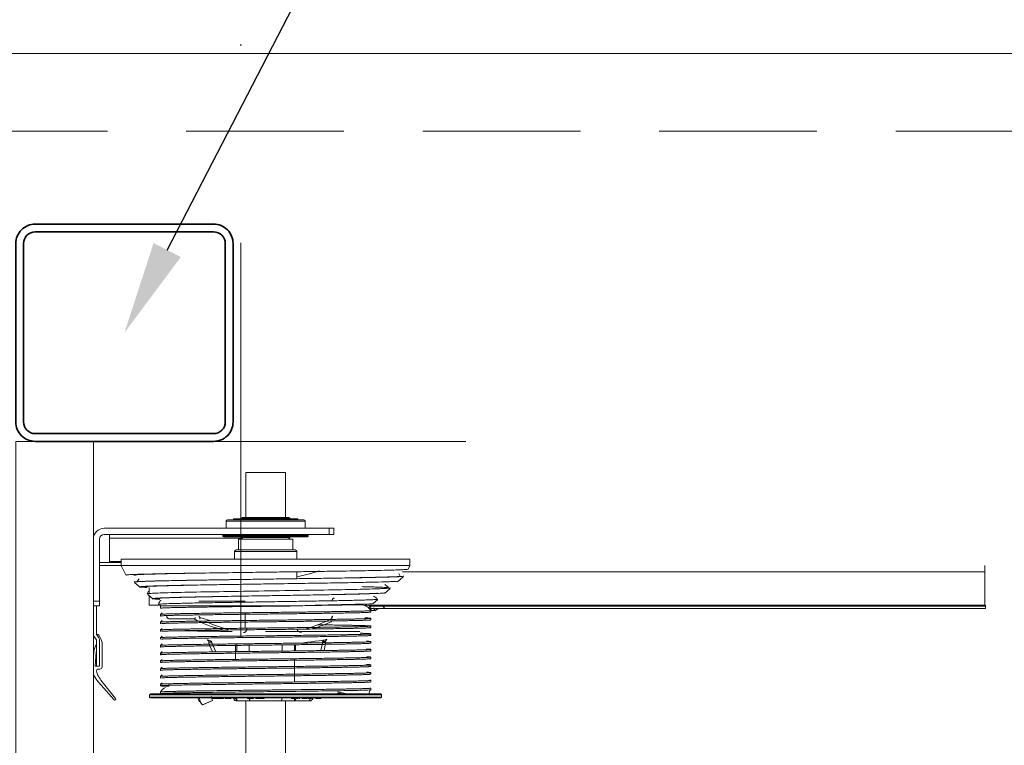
# Model space of a CAD drawing. Header units: millimetres. Extents: x 16720 to 74016, y 25810 to 81213.
# Tile 32 of 256: x 32332 to 32396, y 30088 to 30135. Entities that reach past the tile are written whole.
import ezdxf
from ezdxf import colors
from ezdxf.entities.mleader import LeaderData, LeaderLine
from ezdxf.math import Vec2, Vec3

# ---------------------------------------------------------------- set-up
doc = ezdxf.new("R2010")
doc.units = ezdxf.units.MM
doc.linetypes.add('DASHDOTX2', pattern=[50.8, 25.4, -12.7, 0, -12.7])
doc.linetypes.add('HIDDENX2', pattern=[19.05, 12.7, -6.35])
for name, color, linetype, lineweight in [('_OPISY', 110, 'Continuous', 9), ('_OŚ', 165, 'DASHDOTX2', 9), ('_PRZERYWANE', 252, 'HIDDENX2', 9), ('_STAL', 113, 'Continuous', 35), ('_STOLARKA', 150, 'Continuous', 18), ('_WIDOKOWE', 252, 'Continuous', 9), ('_WYMIAR', 151, 'Continuous', 9), ('_WYPOSAŻENIE', 157, 'Continuous', 5)]:
    doc.layers.add(name, color=color, linetype=linetype, lineweight=lineweight)
doc.styles.add('ROMANS', font='romans.shx', dxfattribs={"width": 0.8, "height": 17})

# ---------------------------------------------------------------- blocks, each defined once
blk = doc.blocks.new('rampa załadunkowa')
at = {"layer": '_PRZERYWANE', "ltscale": 0.8}
blk.add_lwpolyline([(170, -285), (170, -5), (100, -5)], dxfattribs=at)
at = {"layer": '_WIDOKOWE'}
blk.add_lwpolyline([(100, 0), (175, 0), (175, -285), (100, -285)], close=True, dxfattribs=at)
blk = doc.blocks.new('brama 3m')
at = {"layer": '_STOLARKA'}
blk.add_lwpolyline([(150, -5), (-150, -5), (-150, 0), (150, 0)], close=True, dxfattribs=at)
at = {"layer": '_WYPOSAŻENIE', "linetype": 'Continuous'}
for p, q in [((150, -5), (135, -5)), ((136.114, -5), (136.437, -5.028)), ((137.225, -5.183), (137.42, -5.051)), ((139.4, -5.4), (139.4, -5)), ((139.7, -5), (139.7, -5.4)), ((150, -29), (150, -5)), ((133.339, -6.333), (134.487, -5.328)), ((134.619, -5.488), (133.416, -6.425)), ((135.32, -5.411), (135.32, -5.266)), ((136.974, -5.56), (135.469, -5.56)), ((135.5, -5.129), (135.5, -5.2)), ((135.5, -5.2), (137.169, -5.2)), ((135.5, -5.4), (135.5, -5.2)), ((137.169, -5.4), (135.5, -5.4)), ((136.421, -5.186), (135.522, -5.11)), ((137.523, -5.344), (137.234, -5.496)), ((137.532, -5.217), (137.337, -5.349)), ((139.4, -5.2), (137.588, -5.2)), ((139.7, -5.4), (139.4, -5.4)), ((139.7, -5.4), (143.7, -5.4)), ((142, -6.8), (142, -5.5)), ((142.2, -5.5), (142.2, -6.8)), ((144, -20.2), (144, -5.7)), ((144.4, -20.2), (144.4, -5.7)), ((142.25, -6.044), (143.75, -6.044)), ((142.25, -6.044), (142.25, -6.8)), ((143.75, -6.044), (143.75, -14.563)), ((141.4, -7.1), (142, -6.8)), ((142, -6.8), (142, -25.4)), ((142, -6.8), (142.4, -6.8)), ((142.4, -6.8), (142.4, -25.4)), ((141.369, -7.134), (141.4, -7.1)), ((141.4, -7.233), (141.4, -7.1)), ((140.618, -7.968), (140.912, -7.642)), ((140.934, -7.784), (141.132, -7.948)), ((133.47, -23.525), (133.47, -8.675)), ((133.52, -8.625), (133.52, -23.575)), ((133.52, -8.625), (133.67, -8.625)), ((133.67, -23.575), (133.67, -8.625)), ((133.72, -8.675), (133.72, -23.525)), ((139.45, -8.6), (140.049, -8.6)), ((139.45, -8.6), (139.45, -9.204)), ((139.82, -8.855), (140.129, -8.511)), ((140.174, -8.469), (140.354, -8.545)), ((140.18, -8.6), (140.574, -8.6)), ((133.743, -9.325), (133.845, -9.325)), ((134.245, -9.325), (134.345, -9.325)), ((134.346, -9.326), (134.446, -9.426)), ((134.745, -9.325), (134.845, -9.325)), ((134.846, -9.326), (134.946, -9.426)), ((135.245, -9.325), (135.345, -9.325)), ((135.346, -9.326), (135.446, -9.426)), ((135.745, -9.325), (135.845, -9.325)), ((135.846, -9.326), (135.946, -9.426)), ((136.245, -9.325), (136.345, -9.325)), ((136.346, -9.326), (136.446, -9.426)), ((136.745, -9.325), (136.845, -9.325)), ((136.846, -9.326), (136.946, -9.426)), ((137.245, -9.325), (137.345, -9.325)), ((137.346, -9.326), (137.446, -9.426)), ((137.745, -9.325), (137.845, -9.325)), ((137.846, -9.326), (137.946, -9.426)), ((138.245, -9.325), (138.345, -9.325)), ((138.346, -9.326), (138.446, -9.426)), ((138.745, -9.325), (138.845, -9.325)), ((138.846, -9.326), (138.946, -9.426)), ((139.245, -9.325), (139.397, -9.325)), ((139.397, -9.325), (139.462, -9.252)), ((139.397, -9.325), (139.397, -18.371)), ((138.552, -11.483), (138.552, -9.865)), ((133.299, -12.683), (133.012, -12.048)), ((133.306, -12.68), (133.018, -12.04)), ((133.47, -11.728), (133.303, -11.804)), ((133.444, -11.848), (133.47, -11.906)), ((138.425, -12.566), (138.646, -11.861)), ((139.7, -11.785), (139.7, -11.815)), ((139.7, -11.815), (139.7, -14.772)), ((133.306, -12.68), (133.299, -12.683)), ((133.306, -12.68), (133.47, -12.606)), ((133.42, -12.652), (133.47, -12.652)), ((133.42, -12.652), (133.42, -12.727)), ((133.463, -12.652), (133.447, -12.616)), ((133.502, -12.592), (133.536, -12.576)), ((133.552, -12.612), (133.536, -12.576)), ((136.97, -12.432), (136.427, -12.677)), ((136.43, -12.895), (137.013, -12.632)), ((137.054, -12.432), (136.97, -12.432)), ((137.013, -12.632), (137.054, -12.632)), ((137.093, -12.432), (137.054, -12.432)), ((137.054, -12.632), (137.054, -12.432)), ((137.054, -12.632), (137.067, -12.628)), ((137.203, -12.35), (137.181, -12.35)), ((133.42, -12.727), (133.47, -12.727)), ((133.42, -12.727), (133.42, -12.843)), ((133.42, -12.843), (133.47, -12.843)), ((133.42, -12.843), (133.42, -13.021)), ((133.42, -13.021), (133.47, -13.021)), ((133.42, -13.021), (133.42, -13.095)), ((133.42, -13.095), (133.47, -13.095)), ((133.42, -13.095), (133.42, -13.379)), ((133.437, -13.318), (133.47, -13.285)), ((133.42, -13.379), (133.47, -13.379)), ((133.42, -13.573), (133.42, -13.485)), ((133.42, -13.485), (133.47, -13.485)), ((133.42, -13.65), (133.42, -13.573)), ((133.42, -13.573), (133.47, -13.573)), ((133.42, -13.881), (133.42, -13.65)), ((133.42, -13.65), (133.47, -13.65)), ((133.42, -13.881), (133.47, -13.881)), ((143.85, -13.4), (143.85, -18.8)), ((143.9, -13.35), (143.9, -18.85)), ((143.9, -13.35), (143.95, -13.35)), ((143.95, -13.35), (143.95, -18.85)), ((144.4, -13.55), (144.85, -13.55)), ((144.85, -13.55), (144.85, -18.65)), ((144.95, -13.65), (144.95, -18.55)), ((133.27, -15.125), (133.27, -14.236)), ((133.27, -14.236), (133.47, -14.236)), ((133.47, -14.01), (133.388, -14.047)), ((133.455, -14.196), (133.388, -14.047)), ((136.881, -14.167), (135.947, -14.167)), ((136.448, -14.236), (136.903, -14.236)), ((142.4, -14.1), (142.9, -14.1)), ((142.9, -14.1), (142.9, -18.1)), ((143, -18), (143, -14.2)), ((143, -14.35), (143.7, -14.35)), ((143.7, -14.35), (143.7, -17.85)), ((143.8, -14.55), (143.8, -17.65)), ((143.8, -14.55), (143.85, -14.55)), ((144.95, -14), (145, -14.05)), ((145, -14.05), (145, -18.15)), ((145, -14.55), (145.05, -14.55)), ((145.05, -14.55), (145.05, -17.65)), ((145.05, -14.55), (145.1, -14.6)), ((124.005, -14.83), (133.27, -14.83)), ((133.27, -15.125), (133.27, -17.075)), ((133.42, -15.15), (133.42, -14.925)), ((133.42, -14.925), (133.47, -14.925)), ((133.42, -15.232), (133.42, -15.15)), ((133.42, -15.15), (133.47, -15.15)), ((136.871, -15.038), (136.457, -15.038)), ((138.954, -14.772), (137.983, -14.772)), ((145.1, -14.6), (145.1, -17.6)), ((145.1, -14.83), (148, -14.83)), ((148, -17.37), (148, -14.83)), ((133.42, -15.327), (133.42, -15.232)), ((133.42, -15.232), (133.47, -15.232)), ((133.42, -15.327), (133.47, -15.327)), ((133.42, -15.55), (133.42, -15.467)), ((133.42, -15.467), (133.47, -15.467)), ((133.42, -15.565), (133.42, -15.55)), ((133.42, -15.55), (133.47, -15.55)), ((133.42, -15.878), (133.42, -15.565)), ((133.42, -15.565), (133.47, -15.565)), ((133.47, -15.303), (133.461, -15.306)), ((133.461, -15.306), (133.47, -15.308)), ((133.42, -15.961), (133.42, -15.878)), ((133.42, -15.878), (133.47, -15.878)), ((133.42, -15.998), (133.42, -15.961)), ((133.42, -15.961), (133.47, -15.961)), ((133.42, -15.998), (133.47, -15.998)), ((137.737, -22.075), (137.737, -16.1)), ((141.12, -16.098), (141.12, -16.099)), ((133.27, -17.964), (133.27, -17.075)), ((133.27, -17.37), (124.005, -17.37)), ((133.42, -17.775), (133.42, -17.756)), ((133.42, -17.756), (133.47, -17.756)), ((136.483, -17.162), (136.871, -17.162)), ((143.85, -17.65), (143.8, -17.65)), ((145.05, -17.65), (145, -17.65)), ((145.1, -17.6), (145.05, -17.65)), ((148, -17.37), (145.1, -17.37)), ((133.27, -17.964), (133.27, -18.033)), ((133.42, -17.964), (133.27, -17.964)), ((133.27, -18.033), (133.27, -18.941)), ((133.42, -18.033), (133.27, -18.033)), ((133.414, -18.285), (133.47, -18.285)), ((133.42, -17.858), (133.42, -17.775)), ((133.42, -17.775), (133.47, -17.775)), ((133.42, -17.967), (133.42, -17.858)), ((133.42, -17.858), (133.47, -17.858)), ((133.42, -18.029), (133.42, -17.967)), ((133.42, -17.967), (133.47, -17.967)), ((133.42, -18.198), (133.42, -18.029)), ((133.42, -18.029), (133.47, -18.029)), ((133.42, -18.198), (133.47, -18.198)), ((135.992, -17.964), (134.492, -17.964)), ((136.903, -17.964), (136.492, -17.964)), ((136.493, -18.033), (136.881, -18.033)), ((141.596, -18.1), (141.148, -18.1)), ((142.9, -18.1), (142.4, -18.1)), ((143.7, -17.85), (143, -17.85)), ((145, -18.15), (144.95, -18.2)), ((133.42, -18.941), (133.27, -18.941)), ((133.42, -18.47), (133.42, -18.444)), ((133.42, -18.444), (133.47, -18.444)), ((133.42, -18.764), (133.42, -18.47)), ((133.42, -18.47), (133.47, -18.47)), ((133.42, -18.764), (133.47, -18.764)), ((133.42, -18.84), (133.42, -18.808)), ((133.42, -18.808), (133.47, -18.808)), ((133.42, -19.058), (133.42, -18.84)), ((133.42, -18.84), (133.47, -18.84)), ((143.95, -18.85), (143.9, -18.85)), ((144.85, -18.65), (144.4, -18.65)), ((133.414, -19.128), (133.47, -19.128)), ((133.42, -19.058), (133.47, -19.058)), ((133.42, -19.376), (133.42, -19.341)), ((133.42, -19.341), (133.47, -19.341)), ((133.42, -19.653), (133.42, -19.376)), ((133.42, -19.376), (133.47, -19.376)), ((133.42, -19.653), (133.47, -19.653)), ((133.426, -19.128), (133.443, -19.058)), ((136.993, -19.767), (136.515, -19.655)), ((136.518, -19.862), (136.97, -19.967)), ((137.102, -19.772), (137.087, -19.767)), ((137.087, -19.967), (137.087, -19.767)), ((137.087, -19.967), (137.13, -19.967)), ((137.239, -20.049), (137.218, -20.049)), ((144, -20.5), (144, -20.2)), ((144, -20.2), (144.4, -20.2)), ((144.4, -20.2), (144.4, -20.5)), ((133.794, -20.748), (133.72, -20.73)), ((133.794, -20.748), (133.72, -21.065)), ((133.72, -21.325), (133.852, -20.761)), ((138.74, -20.385), (138.74, -20.415)), ((144.4, -20.5), (144, -20.5)), ((133.463, -21.389), (133.47, -21.359)), ((133.464, -21.391), (133.47, -21.363)), ((139.088, -22.935), (139.236, -22.801)), ((139.236, -22.732), (139.236, -22.907)), ((139.384, -22.772), (139.236, -22.907)), ((139.236, -22.907), (139.384, -22.773)), ((139.45, -22.844), (139.384, -22.772)), ((139.384, -22.773), (139.45, -22.845)), ((139.384, -22.773), (139.384, -23.646)), ((139.45, -22.506), (139.45, -62.445)), ((134.095, -22.875), (133.993, -22.875)), ((134.595, -22.875), (134.495, -22.875)), ((135.095, -22.875), (134.995, -22.875)), ((135.595, -22.875), (135.495, -22.875)), ((136.095, -22.875), (135.995, -22.875)), ((136.595, -22.875), (136.495, -22.875)), ((137.095, -22.875), (136.995, -22.875)), ((137.595, -22.875), (137.495, -22.875)), ((138.095, -22.875), (137.995, -22.875)), ((138.595, -22.875), (138.495, -22.875)), ((139.095, -22.875), (138.995, -22.875)), ((139.088, -23.189), (139.088, -22.935)), ((139.088, -23.189), (139.236, -23.055)), ((139.236, -23.352), (139.088, -23.189)), ((139.236, -22.907), (139.236, -22.907)), ((139.236, -22.907), (139.236, -22.907)), ((139.236, -22.907), (139.236, -22.907)), ((139.236, -22.907), (139.236, -22.965)), ((139.236, -23.055), (139.236, -22.965)), ((139.236, -23.055), (139.261, -23.082)), ((139.236, -23.104), (139.236, -23.78)), ((139.777, -23.298), (139.544, -23.039)), ((133.67, -23.575), (133.52, -23.575)), ((139.384, -23.646), (139.236, -23.78)), ((139.236, -23.78), (139.236, -62.483)), ((139.384, -23.646), (139.384, -62.482)), ((139.45, -23.718), (139.384, -23.646)), ((140.494, -24.093), (140.189, -23.755)), ((140.771, -23.785), (140.59, -24.026)), ((141.272, -24.958), (140.944, -24.593)), ((141.49, -24.676), (141.314, -24.758)), ((141.6, -24.908), (141.6, -62.445)), ((142, -25.4), (141.758, -25.279)), ((142.4, -25.4), (142, -25.4)), ((139.384, -62.482), (139.236, -62.483)), ((139.45, -62.483), (139.384, -62.482)), ((141.6, -62.445), (139.45, -62.445))]:
    blk.add_line(p, q, dxfattribs=at)
for centre, radius, start, end in [((135.985, -7.038), 2.274, 118.75979, 131.22266), ((135.165, -5.543), 0.568, 106.84542, 118.75979), ((135.149, -5.266), 0.291, 63.97957, 66.04896), ((135.298, -4.96), 0.05, 243.97957, 305.90451), ((136.354, -6.001), 0.977, 55.06877, 85.11486), ((137.588, -5.3), 0.3, 90, 124), ((143.7, -5.7), 0.7, 0, 90), ((136.047, -7.321), 2.324, 118.05903, 127.91948), ((135.197, -5.727), 0.517, 80.99535, 118.05903), ((135.27, -5.266), 0.05, 0, 80.99535), ((135.469, -5.411), 0.149, 180, 270), ((135.52, -5.129), 0.02, 85.11486, 180), ((136.351, -6.007), 0.824, 78.49644, 85.11486), ((136.974, -5), 0.56, 270, 297.63888), ((137.169, -5.1), 0.1, 270, 304), ((137.169, -5.1), 0.3, 270, 304), ((137.449, -5.348), 0.12, 43.22386, 65.09139), ((137.5, -5.3), 0.05, 297.63888, 43.22386), ((137.588, -5.3), 0.1, 90, 124), ((141.7, -5.5), 0.3, 0, 19.47122), ((141.7, -5.5), 0.5, 0, 11.53696), ((143.7, -5.7), 0.3, 0, 90), ((133.379, -6.378), 0.06, 131.22266, 307.91948), ((133.52, -8.675), 0.05, 90, 180), ((133.67, -8.675), 0.05, 0, 90), ((133.464, -9.971), 0.75, 25.46456, 59.32022), ((138.74, -9.932), 0.2, 90, 160.13017), ((134.265, -13.272), 1.755, 123.2176, 133.16407), ((146.057, -15.354), 8.445, 152.71792, 165.91058), ((138.733, -11.919), 0.104, 86.24019, 146.60493), ((137.083, -12.332), 0.1, 270, 350.0821), ((137.09, -12.315), 0.118, 271.35744, 342.58455), ((146.056, -15.78), 8.444, 154.81102, 165.76294), ((143.9, -13.4), 0.05, 90, 180), ((143.95, -13.4), 0.05, 0, 90), ((144.85, -13.65), 0.1, 0, 90), ((133.47, -14.229), 0.2, 114.25993, 180), ((142.9, -14.2), 0.1, 0, 90), ((143.8, -14.65), 0.1, 90, 180), ((143.8, -17.55), 0.1, 180, 270), ((153.766, -16.906), 16.823, 183.81892, 190.76698), ((137.957, -18.38), 0.274, 100.69763, 185.86277), ((142.9, -18), 0.1, 270, 0), ((133.47, -18.941), 0.2, 180, 256.8048), ((145.997, -16.438), 8.383, 195.67995, 207.35729), ((143.9, -18.8), 0.05, 180, 270), ((143.95, -18.8), 0.05, 270, 0), ((144.85, -18.55), 0.1, 270, 0), ((145.998, -16.865), 8.384, 195.81422, 204.7288), ((137.119, -20.067), 0.1, 10.72374, 90), ((137.127, -20.086), 0.118, 18.20019, 88.64237), ((138.73, -20.215), 0.199, 209.55361, 272.90174), ((138.733, -20.281), 0.104, 213.37973, 273.77516), ((137.451, -22.167), 0.3, 360, 18.03641), ((133.797, -23.024), 0.246, 36.84913, 107.91889), ((138.083, -21.969), 2.218, 323.41598, 331.03913), ((133.52, -23.525), 0.05, 180, 270), ((133.67, -23.525), 0.05, 270, 0)]:
    blk.add_arc(centre, radius, start, end, dxfattribs=at)
at = {"layer": '_WYPOSAŻENIE', "linetype": 'Continuous', "extrusion": (0, 0, -1)}
for centre, major_axis, ratio, start_param, end_param in [((142.25, -6.046), (-0.25, 0), 0.008727, 1.369438, 1.570796), ((143.75, -6.046), (-0.25, 0), 0.008727, 1.570796, 3.141593), ((133.903, -13.435), (0.694, -1.541), 0.549933, 2.887369, 3.395817), ((138.646, -11.508), (0.0891, -0.0455), 0.665101, 1.243477, 2.830716), ((138.646, -11.932), (0.0891, -0.0455), 0.665101, 3.139084, 4.38507), ((137.093, -12.632), (0, -0.2), 0.127938, 1.591214, 3.141593), ((133.47, -14.229), (-0.2, 0), 0.165662, 0, 1.496275), ((137.13, -19.767), (0, -0.2), 0.139055, 0, 1.54686), ((133.922, -19.819), (0.386, 1.645), 0.206257, 3.36854, 3.395817), ((141.6, -62.449), (0.4, 0), 0.008727, 4.712389, 6.283185)]:
    blk.add_ellipse(centre, major_axis=major_axis, ratio=ratio, start_param=start_param, end_param=end_param, dxfattribs=at)
at = {"layer": '_WYPOSAŻENIE', "linetype": 'Continuous'}
for points, knots in [([(141.365, -7.686), (141.37, -7.642), (141.374, -7.617), (141.391, -7.602), (141.403, -7.715), (141.427, -8.18), (141.439, -8.533), (141.462, -9.448), (141.474, -10.01), (141.498, -11.299), (141.51, -12.026), (141.534, -13.58), (141.545, -14.409), (141.561, -15.535), (141.565, -15.818), (141.569, -16.103)], [0.74699757, 0.74699757, 0.74699757, 0.74699757, 0.7533311, 0.7533311, 0.7690255, 0.7690255, 0.78471989, 0.78471989, 0.80041429, 0.80041429, 0.81610869, 0.81610869, 0.83180309, 0.83180309, 0.837051, 0.837051, 0.837051, 0.837051]), ([(141.4, -7.233), (141.406, -7.304), (141.411, -7.404), (141.423, -7.662), (141.429, -7.818), (141.44, -8.183), (141.445, -8.392), (141.457, -8.864), (141.463, -9.126), (141.474, -9.694), (141.48, -10.002), (141.491, -10.653), (141.497, -11), (141.514, -12.078), (141.525, -12.848), (141.548, -14.489), (141.559, -15.34), (141.576, -16.617), (141.582, -17.044), (141.593, -17.88), (141.599, -18.292), (141.61, -19.102), (141.615, -19.502), (141.627, -20.279), (141.632, -20.655), (141.649, -21.737), (141.66, -22.38), (141.677, -23.228), (141.683, -23.491), (141.694, -23.965), (141.7, -24.178), (141.711, -24.549), (141.717, -24.708), (141.728, -24.969), (141.733, -25.07), (141.745, -25.215), (141.75, -25.259), (141.757, -25.277), (141.758, -25.279), (141.759, -25.28)], [0, 0, 0, 0, 0.03125, 0.03125, 0.0625, 0.0625, 0.09375, 0.09375, 0.125, 0.125, 0.15625, 0.15625, 0.1875, 0.1875, 0.25, 0.25, 0.3125, 0.3125, 0.34375, 0.34375, 0.375, 0.375, 0.40625, 0.40625, 0.4375, 0.4375, 0.5, 0.5, 0.53125, 0.53125, 0.5625, 0.5625, 0.59375, 0.59375, 0.625, 0.625, 0.65625, 0.65625, 0.662668, 0.662668, 0.662668, 0.662668]), ([(140.578, -8.468), (140.581, -8.413), (140.583, -8.363), (140.594, -8.143), (140.603, -8.034), (140.617, -7.967), (140.621, -7.961), (140.63, -7.982), (140.634, -8.01), (140.643, -8.098), (140.648, -8.159), (140.657, -8.311), (140.661, -8.402), (140.67, -8.616), (140.674, -8.738), (140.683, -9.013), (140.688, -9.166), (140.701, -9.665), (140.71, -10.055), (140.727, -10.914), (140.736, -11.387), (140.749, -12.16), (140.754, -12.425), (140.762, -12.97), (140.767, -13.25), (140.78, -14.104), (140.789, -14.697), (140.806, -15.882), (140.815, -16.478), (140.832, -17.678), (140.841, -18.27), (140.858, -19.415), (140.867, -19.969), (140.884, -20.998), (140.893, -21.476), (140.905, -22.14), (140.91, -22.351), (140.918, -22.746), (140.923, -22.931), (140.935, -23.448), (140.944, -23.743), (140.957, -24.094), (140.961, -24.196), (140.97, -24.371), (140.974, -24.444), (140.985, -24.596), (140.992, -24.647), (140.999, -24.655)], [0.4959329, 0.4959329, 0.4959329, 0.4959329, 0.5, 0.5, 0.515625, 0.515625, 0.5234375, 0.5234375, 0.53125, 0.53125, 0.5390625, 0.5390625, 0.546875, 0.546875, 0.5546875, 0.5546875, 0.5625, 0.5625, 0.578125, 0.578125, 0.59375, 0.59375, 0.6015625, 0.6015625, 0.609375, 0.609375, 0.625, 0.625, 0.640625, 0.640625, 0.65625, 0.65625, 0.671875, 0.671875, 0.6875, 0.6875, 0.6953125, 0.6953125, 0.703125, 0.703125, 0.71875, 0.71875, 0.7265625, 0.7265625, 0.734375, 0.734375, 0.7474252, 0.7474252, 0.7474252, 0.7474252]), ([(141.31, -25), (141.304, -24.993), (141.298, -24.953), (141.286, -24.808), (141.28, -24.703), (141.271, -24.498), (141.268, -24.422), (141.262, -24.253), (141.259, -24.16), (141.25, -23.861), (141.243, -23.633), (141.231, -23.124), (141.225, -22.841), (141.207, -21.911), (141.195, -21.21), (141.179, -20.233), (141.176, -20.032), (141.17, -19.628), (141.167, -19.423), (141.158, -18.8), (141.152, -18.375), (141.14, -17.505), (141.133, -17.058), (141.121, -16.174), (141.115, -15.733), (141.103, -14.853), (141.096, -14.41), (141.084, -13.553), (141.078, -13.137), (141.068, -12.531), (141.065, -12.332), (141.059, -11.94), (141.056, -11.747), (141.047, -11.185), (141.04, -10.832), (141.028, -10.172), (141.022, -9.863), (141.009, -9.293), (141.003, -9.038), (140.99, -8.588), (140.984, -8.393), (140.975, -8.145), (140.971, -8.07), (140.965, -7.938), (140.962, -7.881), (140.953, -7.734), (140.946, -7.67), (140.937, -7.624), (140.933, -7.618), (140.93, -7.622)], [0.0782234, 0.0782234, 0.0782234, 0.0782234, 0.09375, 0.09375, 0.109375, 0.109375, 0.1171875, 0.1171875, 0.125, 0.125, 0.140625, 0.140625, 0.15625, 0.15625, 0.1875, 0.1875, 0.1953125, 0.1953125, 0.203125, 0.203125, 0.21875, 0.21875, 0.234375, 0.234375, 0.25, 0.25, 0.265625, 0.265625, 0.28125, 0.28125, 0.2890625, 0.2890625, 0.296875, 0.296875, 0.3125, 0.3125, 0.328125, 0.328125, 0.34375, 0.34375, 0.359375, 0.359375, 0.3671875, 0.3671875, 0.375, 0.375, 0.390625, 0.390625, 0.398836, 0.398836, 0.398836, 0.398836]), ([(140.933, -7.783), (140.944, -7.789), (140.955, -7.9), (140.977, -8.339), (140.989, -8.683), (141.013, -9.58), (141.025, -10.131), (141.049, -11.395), (141.061, -12.106), (141.084, -13.63), (141.096, -14.442), (141.12, -16.096), (141.132, -16.939), (141.156, -18.581), (141.167, -19.382), (141.191, -20.871), (141.203, -21.559), (141.227, -22.765), (141.239, -23.281), (141.262, -24.097), (141.274, -24.395), (141.295, -24.704), (141.304, -24.767), (141.313, -24.758)], [0.5763296, 0.5763296, 0.5763296, 0.5763296, 0.6010093, 0.6010093, 0.6276087, 0.6276087, 0.654208, 0.654208, 0.6808074, 0.6808074, 0.7074068, 0.7074068, 0.7340062, 0.7340062, 0.7606056, 0.7606056, 0.787205, 0.787205, 0.8138043, 0.8138043, 0.8404037, 0.8404037, 0.860531, 0.860531, 0.860531, 0.860531]), ([(139.818, -9.275), (139.819, -9.253), (139.82, -9.231), (139.826, -9.112), (139.831, -9.032), (139.84, -8.918), (139.844, -8.878), (139.848, -8.852)], [0.07646346, 0.07646346, 0.07646346, 0.07646346, 0.078125, 0.078125, 0.0859375, 0.0859375, 0.09245129, 0.09245129, 0.09245129, 0.09245129]), ([(139.859, -8.811), (139.866, -8.803), (139.873, -8.834), (139.886, -8.95), (139.891, -9.017), (139.901, -9.184), (139.905, -9.285), (139.915, -9.52), (139.92, -9.654), (139.93, -9.956), (139.935, -10.125), (139.95, -10.667), (139.959, -11.082), (139.979, -12.021), (139.989, -12.529), (140.003, -13.341), (140.008, -13.622), (140.018, -14.194), (140.023, -14.483), (140.032, -15.068), (140.037, -15.363), (140.047, -15.96), (140.052, -16.263), (140.066, -17.163), (140.076, -17.751), (140.09, -18.615), (140.095, -18.901), (140.105, -19.452), (140.109, -19.719), (140.119, -20.236), (140.124, -20.487), (140.133, -20.97), (140.138, -21.202), (140.152, -21.853), (140.162, -22.236), (140.181, -22.895), (140.19, -23.161), (140.209, -23.563), (140.219, -23.7), (140.232, -23.792), (140.235, -23.807), (140.239, -23.811)], [0.0979999, 0.0979999, 0.0979999, 0.0979999, 0.109375, 0.109375, 0.1171875, 0.1171875, 0.125, 0.125, 0.1328125, 0.1328125, 0.140625, 0.140625, 0.15625, 0.15625, 0.171875, 0.171875, 0.1796875, 0.1796875, 0.1875, 0.1875, 0.1953125, 0.1953125, 0.203125, 0.203125, 0.21875, 0.21875, 0.2265625, 0.2265625, 0.234375, 0.234375, 0.2421875, 0.2421875, 0.25, 0.25, 0.265625, 0.265625, 0.28125, 0.28125, 0.296875, 0.296875, 0.3030916, 0.3030916, 0.3030916, 0.3030916]), ([(140.55, -24.156), (140.544, -24.149), (140.537, -24.108), (140.517, -23.878), (140.504, -23.582), (140.477, -22.712), (140.464, -22.161), (140.437, -20.825), (140.423, -20.077), (140.396, -18.423), (140.383, -17.561), (140.355, -15.773), (140.341, -14.894), (140.314, -13.175), (140.3, -12.38), (140.272, -10.929), (140.259, -10.312), (140.238, -9.554), (140.231, -9.337), (140.217, -8.971), (140.21, -8.822), (140.192, -8.534), (140.181, -8.452), (140.17, -8.466)], [0.7038284, 0.7038284, 0.7038284, 0.7038284, 0.71875, 0.71875, 0.75, 0.75, 0.78125, 0.78125, 0.8125, 0.8125, 0.84375, 0.84375, 0.875, 0.875, 0.90625, 0.90625, 0.9375, 0.9375, 0.953125, 0.953125, 0.96875, 0.96875, 0.9932151, 0.9932151, 0.9932151, 0.9932151]), ([(140.173, -8.467), (140.176, -8.469), (140.179, -8.478), (140.187, -8.523), (140.193, -8.577), (140.199, -8.655)], [0.00912114, 0.00912114, 0.00912114, 0.00912114, 0.01582291, 0.01582291, 0.02828516, 0.02828516, 0.02828516, 0.02828516]), ([(140.611, -8.324), (140.618, -8.288), (140.624, -8.288), (140.643, -8.389), (140.655, -8.567), (140.679, -9.137), (140.69, -9.528), (140.714, -10.493), (140.726, -11.066), (140.75, -12.345), (140.762, -13.052), (140.785, -14.538), (140.797, -15.317), (140.809, -16.1)], [0.4148477, 0.4148477, 0.4148477, 0.4148477, 0.42374874, 0.42374874, 0.43944314, 0.43944314, 0.45513754, 0.45513754, 0.47083194, 0.47083194, 0.48652633, 0.48652633, 0.50222073, 0.50222073, 0.50222073, 0.50222073]), ([(133.743, -9.325), (133.744, -9.325), (133.744, -9.326), (133.754, -9.346), (133.762, -9.476), (133.778, -9.944), (133.785, -10.284), (133.801, -11.139), (133.809, -11.655), (133.826, -12.813), (133.835, -13.456), (133.852, -14.807), (133.86, -15.513), (133.875, -16.925), (133.883, -17.628), (133.9, -18.963), (133.909, -19.595), (133.927, -20.724), (133.935, -21.223), (133.951, -22.037), (133.959, -22.354), (133.975, -22.759), (133.983, -22.863), (133.992, -22.874)], [0.0572228, 0.0572228, 0.0572228, 0.0572228, 0.0625, 0.0625, 0.125, 0.125, 0.1875, 0.1875, 0.25, 0.25, 0.3125, 0.3125, 0.375, 0.375, 0.4375, 0.4375, 0.5, 0.5, 0.5625, 0.5625, 0.625, 0.625, 0.6824251, 0.6824251, 0.6824251, 0.6824251]), ([(139.487, -9.193), (139.602, -9.231), (139.707, -9.274), (139.752, -9.347), (139.756, -9.352)], [0, 0, 0, 0, 0.1159046, 0.1253984, 0.1253984, 0.1253984, 0.1253984]), ([(139.82, -23.332), (139.816, -23.316), (139.813, -23.288), (139.805, -23.205), (139.802, -23.145), (139.794, -22.998), (139.79, -22.911), (139.782, -22.711), (139.778, -22.597), (139.77, -22.343), (139.766, -22.202), (139.754, -21.742), (139.746, -21.385), (139.73, -20.601), (139.723, -20.173), (139.711, -19.476), (139.707, -19.236), (139.699, -18.749), (139.695, -18.5), (139.687, -17.994), (139.683, -17.737), (139.675, -17.211), (139.671, -16.946), (139.659, -16.153), (139.651, -15.626), (139.635, -14.572), (139.626, -14.052), (139.61, -13.066), (139.602, -12.603), (139.59, -11.953), (139.586, -11.742), (139.578, -11.345), (139.574, -11.158), (139.566, -10.806), (139.561, -10.642), (139.553, -10.336), (139.549, -10.194), (139.537, -9.811), (139.529, -9.613), (139.517, -9.4), (139.512, -9.344), (139.504, -9.261), (139.5, -9.236), (139.494, -9.221), (139.492, -9.219), (139.49, -9.221)], [0.4553117, 0.4553117, 0.4553117, 0.4553117, 0.46875, 0.46875, 0.484375, 0.484375, 0.5, 0.5, 0.515625, 0.515625, 0.53125, 0.53125, 0.5625, 0.5625, 0.59375, 0.59375, 0.609375, 0.609375, 0.625, 0.625, 0.640625, 0.640625, 0.65625, 0.65625, 0.6875, 0.6875, 0.71875, 0.71875, 0.75, 0.75, 0.765625, 0.765625, 0.78125, 0.78125, 0.796875, 0.796875, 0.8125, 0.8125, 0.84375, 0.84375, 0.859375, 0.859375, 0.875, 0.875, 0.8824318, 0.8824318, 0.8824318, 0.8824318]), ([(139.826, -9.275), (139.833, -9.157), (139.84, -9.074), (139.859, -8.948), (139.871, -8.971), (139.895, -9.224), (139.907, -9.453), (139.93, -10.098), (139.942, -10.514), (139.966, -11.499), (139.978, -12.068), (140.002, -13.31), (140.014, -13.984), (140.037, -15.38), (140.049, -16.101), (140.073, -17.53), (140.085, -18.237), (140.109, -19.575), (140.12, -20.206), (140.144, -21.337), (140.156, -21.837), (140.18, -22.662), (140.192, -22.987), (140.205, -23.244), (140.207, -23.277), (140.209, -23.307)], [0.0691383, 0.0691383, 0.0691383, 0.0691383, 0.078472, 0.078472, 0.0941664, 0.0941664, 0.1098608, 0.1098608, 0.1255552, 0.1255552, 0.1412496, 0.1412496, 0.156944, 0.156944, 0.1726384, 0.1726384, 0.1883328, 0.1883328, 0.2040272, 0.2040272, 0.2197216, 0.2197216, 0.235416, 0.235416, 0.2379339, 0.2379339, 0.2379339, 0.2379339]), ([(137.067, -12.628), (137.074, -12.626), (137.08, -12.623), (137.091, -12.615), (137.096, -12.61), (137.11, -12.596), (137.117, -12.585), (137.139, -12.551), (137.15, -12.527), (137.179, -12.453), (137.193, -12.402), (137.203, -12.35)], [0, 0, 0, 0, 0.0625, 0.0625, 0.125, 0.125, 0.25, 0.25, 0.5, 0.5, 1, 1, 1, 1]), ([(133.419, -15.042), (133.41, -15.043), (133.401, -15.045), (133.381, -15.05), (133.369, -15.054), (133.347, -15.062), (133.337, -15.067), (133.309, -15.081), (133.294, -15.092), (133.28, -15.106), (133.276, -15.11), (133.271, -15.118), (133.27, -15.122), (133.27, -15.125)], [0.1613137, 0.1613137, 0.1613137, 0.1613137, 0.25, 0.25, 0.375, 0.375, 0.5, 0.5, 0.75, 0.75, 0.875, 0.875, 1, 1, 1, 1]), ([(137.684, -14.681), (137.682, -14.695), (137.682, -14.71), (137.687, -14.738), (137.692, -14.751), (137.705, -14.778), (137.714, -14.791), (137.735, -14.815), (137.747, -14.826), (137.775, -14.847), (137.79, -14.856), (137.824, -14.872), (137.842, -14.879), (137.899, -14.896), (137.941, -14.902), (137.983, -14.902)], [0, 0, 0, 0, 0.125, 0.125, 0.25, 0.25, 0.375, 0.375, 0.5, 0.5, 0.625, 0.625, 0.75, 0.75, 1, 1, 1, 1]), ([(133.27, -17.075), (133.27, -17.078), (133.271, -17.082), (133.276, -17.089), (133.28, -17.094), (133.289, -17.103), (133.295, -17.108), (133.31, -17.118), (133.318, -17.123), (133.346, -17.138), (133.368, -17.147), (133.405, -17.156), (133.418, -17.158), (133.444, -17.161), (133.457, -17.162), (133.47, -17.162)], [0, 0, 0, 0, 0.125, 0.125, 0.25, 0.25, 0.375, 0.375, 0.5, 0.5, 0.75, 0.75, 0.875, 0.875, 1, 1, 1, 1]), ([(139.545, -23.039), (139.538, -23.032), (139.531, -22.95), (139.515, -22.601), (139.506, -22.289), (139.487, -21.458), (139.475, -20.942), (139.454, -20.051), (139.446, -19.736), (139.432, -19.24), (139.427, -19.07), (139.415, -18.726), (139.41, -18.551), (139.397, -18.371)], [0.0541364, 0.0541364, 0.0541364, 0.0541364, 0.25, 0.25, 0.5, 0.5, 0.75, 0.75, 0.875, 0.875, 0.9375, 0.9375, 1, 1, 1, 1]), ([(139.42, -18.93), (139.43, -19.657), (139.446, -20.583), (139.457, -21.592), (139.491, -22.27), (139.397, -22.641), (139.221, -22.793), (139.096, -22.874)], [0, 0, 0, 0, 0.289602, 0.436155, 0.582487, 0.762269, 1, 1, 1, 1]), ([(137.239, -20.049), (137.229, -19.998), (137.214, -19.947), (137.184, -19.873), (137.173, -19.85), (137.152, -19.816), (137.144, -19.805), (137.13, -19.79), (137.125, -19.786), (137.114, -19.778), (137.108, -19.774), (137.102, -19.772)], [0, 0, 0, 0, 0.5, 0.5, 0.75, 0.75, 0.875, 0.875, 0.9375, 0.9375, 1, 1, 1, 1]), ([(139.9, -20.533), (139.9, -20.532), (139.9, -20.532), (139.9, -20.495), (139.878, -20.457), (139.805, -20.402), (139.753, -20.385), (139.7, -20.385)], [0.4975838, 0.4975838, 0.4975838, 0.4975838, 0.5, 0.5, 0.75, 0.75, 1, 1, 1, 1]), ([(140.636, -22.294), (140.634, -22.369), (140.632, -22.443), (140.627, -22.647), (140.624, -22.774), (140.617, -23.012), (140.614, -23.125), (140.604, -23.435), (140.597, -23.608), (140.585, -23.864), (140.58, -23.957), (140.574, -24.024)], [0.63643788, 0.63643788, 0.63643788, 0.63643788, 0.640625, 0.640625, 0.6484375, 0.6484375, 0.65625, 0.65625, 0.671875, 0.671875, 0.68499725, 0.68499725, 0.68499725, 0.68499725]), ([(140.507, -23.529), (140.517, -23.78), (140.528, -23.948), (140.542, -24.053), (140.546, -24.07), (140.55, -24.074)], [0.25824681, 0.25824681, 0.25824681, 0.25824681, 0.28181672, 0.28181672, 0.29038457, 0.29038457, 0.29038457, 0.29038457])]:
    blk.add_open_spline(points, degree=3, knots=knots, dxfattribs=at)
for points in [[(141.379, -7.123), (141.386, -7.115), (141.393, -7.152), (141.4, -7.233)], [(141.658, -19.547), (141.499, -19.079), (141.373, -18.605), (141.28, -18.125)]]:
    blk.add_open_spline(points, degree=3, dxfattribs=at)
for points, weights in [([(133.846, -9.325), (133.868, -9.342), (133.887, -10.233)], [0.933032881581, 0.934175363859, 1]), ([(134.212, -9.872), (134.228, -9.325), (134.245, -9.325)], [0.673242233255, 0.646053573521, 0.646053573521]), ([(134.257, -9.398), (134.273, -9.586), (134.287, -10.233)], [0.64952899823, 0.658750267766, 0.692438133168]), ([(134.346, -9.325), (134.368, -9.342), (134.387, -10.233)], [0.933032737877, 0.934171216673, 1]), ([(134.757, -9.398), (134.773, -9.586), (134.787, -10.233)], [0.64952899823, 0.658750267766, 0.692438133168]), ([(134.846, -9.325), (134.868, -9.342), (134.887, -10.233)], [0.933032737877, 0.934171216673, 1]), ([(135.239, -9.345), (135.264, -9.182), (135.287, -10.233)], [0.6470295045, 0.639325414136, 0.692438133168]), ([(135.346, -9.325), (135.368, -9.342), (135.387, -10.233)], [0.933032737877, 0.934171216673, 1]), ([(135.739, -9.345), (135.764, -9.182), (135.787, -10.233)], [0.6470295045, 0.639325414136, 0.692438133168]), ([(135.846, -9.325), (135.868, -9.342), (135.887, -10.233)], [0.933032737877, 0.934171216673, 1]), ([(136.239, -9.345), (136.264, -9.182), (136.287, -10.233)], [0.6470295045, 0.639325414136, 0.692438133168]), ([(136.346, -9.325), (136.368, -9.342), (136.387, -10.233)], [0.933032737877, 0.934171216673, 1]), ([(136.739, -9.345), (136.764, -9.182), (136.787, -10.233)], [0.6470295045, 0.639325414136, 0.692438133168]), ([(136.846, -9.325), (136.868, -9.342), (136.887, -10.233)], [0.933032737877, 0.934171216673, 1]), ([(137.257, -9.398), (137.273, -9.586), (137.287, -10.233)], [0.64952899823, 0.658750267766, 0.692438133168]), ([(137.346, -9.325), (137.368, -9.342), (137.387, -10.233)], [0.933032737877, 0.934171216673, 1]), ([(137.757, -9.398), (137.773, -9.586), (137.787, -10.233)], [0.64952899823, 0.658750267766, 0.692438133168]), ([(137.846, -9.325), (137.868, -9.342), (137.887, -10.233)], [0.933032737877, 0.934171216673, 1]), ([(138.257, -9.398), (138.273, -9.586), (138.287, -10.233)], [0.64952899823, 0.658750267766, 0.692438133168]), ([(138.346, -9.325), (138.368, -9.342), (138.387, -10.233)], [0.933032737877, 0.934171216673, 1]), ([(138.739, -9.345), (138.764, -9.182), (138.787, -10.233)], [0.6470295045, 0.639325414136, 0.692438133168]), ([(138.846, -9.325), (138.868, -9.342), (138.887, -10.233)], [0.933032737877, 0.934171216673, 1]), ([(139.239, -9.345), (139.264, -9.182), (139.287, -10.233)], [0.6470295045, 0.639325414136, 0.692438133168]), ([(133.887, -10.233), (133.928, -12.188), (133.97, -16.1)], [1, 0.866025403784, 1]), ([(134.287, -10.233), (134.328, -12.188), (134.37, -16.1)], [0.692438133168, 0.599669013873, 0.692438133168]), ([(134.387, -10.233), (134.428, -12.188), (134.47, -16.1)], [1, 0.866025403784, 1]), ([(134.787, -10.233), (134.828, -12.188), (134.87, -16.1)], [0.692438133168, 0.599669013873, 0.692438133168]), ([(134.887, -10.233), (134.928, -12.188), (134.97, -16.1)], [1, 0.866025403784, 1]), ([(135.287, -10.233), (135.328, -12.188), (135.37, -16.1)], [0.692438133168, 0.599669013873, 0.692438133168]), ([(135.387, -10.233), (135.428, -12.188), (135.47, -16.1)], [1, 0.866025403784, 1]), ([(135.787, -10.233), (135.828, -12.188), (135.87, -16.1)], [0.692438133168, 0.599669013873, 0.692438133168]), ([(135.887, -10.233), (135.928, -12.188), (135.97, -16.1)], [1, 0.866025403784, 1]), ([(136.287, -10.233), (136.328, -12.188), (136.37, -16.1)], [0.692438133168, 0.599669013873, 0.692438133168]), ([(136.387, -10.233), (136.428, -12.188), (136.47, -16.1)], [1, 0.866025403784, 1]), ([(136.787, -10.233), (136.828, -12.188), (136.87, -16.1)], [0.692438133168, 0.599669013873, 0.692438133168]), ([(136.887, -10.233), (136.928, -12.188), (136.97, -16.1)], [1, 0.866025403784, 1]), ([(137.287, -10.233), (137.328, -12.188), (137.37, -16.1)], [0.692438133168, 0.599669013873, 0.692438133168]), ([(137.387, -10.233), (137.428, -12.188), (137.47, -16.1)], [1, 0.866025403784, 1]), ([(137.745, -13.95), (137.771, -11.905), (137.795, -10.631)], [0.942472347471, 0.913194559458, 0.974532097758]), ([(137.787, -10.233), (137.828, -12.188), (137.87, -16.1)], [0.692438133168, 0.599669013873, 0.692438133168]), ([(137.887, -10.233), (137.928, -12.188), (137.97, -16.1)], [1, 0.866025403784, 1]), ([(138.287, -10.233), (138.328, -12.188), (138.37, -16.1)], [0.692438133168, 0.599669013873, 0.692438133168]), ([(138.387, -10.233), (138.428, -12.188), (138.47, -16.1)], [1, 0.866025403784, 1]), ([(138.787, -10.233), (138.828, -12.188), (138.87, -16.1)], [0.692438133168, 0.599669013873, 0.692438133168]), ([(138.887, -10.233), (138.928, -12.188), (138.97, -16.1)], [1, 0.866025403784, 1]), ([(139.287, -10.233), (139.328, -12.188), (139.37, -16.1)], [0.692438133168, 0.599669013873, 0.692438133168]), ([(133.97, -16.1), (134.012, -20.012), (134.053, -21.967)], [1, 0.866025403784, 1]), ([(134.37, -16.1), (134.412, -20.012), (134.453, -21.967)], [0.692438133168, 0.599669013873, 0.692438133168]), ([(134.47, -16.1), (134.512, -20.012), (134.553, -21.967)], [1, 0.866025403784, 1]), ([(134.87, -16.1), (134.912, -20.012), (134.953, -21.967)], [0.692438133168, 0.599669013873, 0.692438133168]), ([(134.97, -16.1), (135.012, -20.012), (135.053, -21.967)], [1, 0.866025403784, 1]), ([(135.37, -16.1), (135.412, -20.012), (135.453, -21.967)], [0.692438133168, 0.599669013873, 0.692438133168]), ([(135.47, -16.1), (135.512, -20.012), (135.553, -21.967)], [1, 0.866025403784, 1]), ([(135.87, -16.1), (135.912, -20.012), (135.953, -21.967)], [0.692438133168, 0.599669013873, 0.692438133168]), ([(135.97, -16.1), (136.012, -20.012), (136.053, -21.967)], [1, 0.866025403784, 1]), ([(136.37, -16.1), (136.412, -20.012), (136.453, -21.967)], [0.692438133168, 0.599669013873, 0.692438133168]), ([(136.47, -16.1), (136.512, -20.012), (136.553, -21.967)], [1, 0.866025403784, 1]), ([(136.87, -16.1), (136.912, -20.012), (136.953, -21.967)], [0.692438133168, 0.599669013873, 0.692438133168]), ([(136.97, -16.1), (137.012, -20.012), (137.053, -21.967)], [1, 0.866025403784, 1]), ([(137.37, -16.1), (137.412, -20.012), (137.453, -21.967)], [0.692438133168, 0.599669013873, 0.692438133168]), ([(137.47, -16.1), (137.512, -20.012), (137.553, -21.967)], [1, 0.866025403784, 1]), ([(137.87, -16.1), (137.912, -20.012), (137.953, -21.967)], [0.692438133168, 0.599669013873, 0.692438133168]), ([(137.97, -16.1), (138.012, -20.012), (138.053, -21.967)], [1, 0.866025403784, 1]), ([(138.37, -16.1), (138.412, -20.012), (138.453, -21.967)], [0.692438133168, 0.599669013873, 0.692438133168]), ([(138.47, -16.1), (138.512, -20.012), (138.553, -21.967)], [1, 0.866025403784, 1]), ([(138.87, -16.1), (138.912, -20.012), (138.953, -21.967)], [0.692438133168, 0.599669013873, 0.692438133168]), ([(138.97, -16.1), (139.012, -20.012), (139.053, -21.967)], [1, 0.866025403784, 1]), ([(139.37, -16.1), (139.382, -17.269), (139.397, -18.371)], [0.692438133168, 0.661831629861, 0.651420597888]), ([(138.137, -21.967), (138.156, -21.045), (138.179, -19.441)], [1, 0.932032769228, 0.933027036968]), ([(134.053, -21.967), (134.073, -22.875), (134.095, -22.875)], [1, 0.933012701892, 0.933012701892]), ([(134.453, -21.967), (134.47, -22.736), (134.489, -22.855)], [0.692438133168, 0.652763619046, 0.647024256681]), ([(134.553, -21.967), (134.578, -23.148), (134.607, -22.802)], [1, 0.914565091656, 0.938092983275]), ([(134.953, -21.967), (134.97, -22.736), (134.989, -22.855)], [0.692438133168, 0.652763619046, 0.647024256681]), ([(135.053, -21.967), (135.084, -23.412), (135.118, -22.606)], [1, 0.897433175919, 0.951910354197]), ([(135.453, -21.967), (135.47, -22.736), (135.489, -22.855)], [0.692438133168, 0.652763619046, 0.647024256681]), ([(135.553, -21.967), (135.584, -23.412), (135.618, -22.606)], [1, 0.897433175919, 0.951910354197]), ([(135.953, -21.967), (135.973, -22.875), (135.995, -22.875)], [0.692438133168, 0.646053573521, 0.646053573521]), ([(136.053, -21.967), (136.084, -23.412), (136.118, -22.606)], [1, 0.897433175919, 0.951910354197]), ([(136.453, -21.967), (136.473, -22.875), (136.495, -22.875)], [0.692438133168, 0.646053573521, 0.646053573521]), ([(136.553, -21.967), (136.584, -23.412), (136.618, -22.606)], [1, 0.897433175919, 0.951910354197]), ([(136.953, -21.967), (136.973, -22.875), (136.995, -22.875)], [0.692438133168, 0.646053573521, 0.646053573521]), ([(137.053, -21.967), (137.084, -23.412), (137.118, -22.606)], [1, 0.897433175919, 0.951910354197]), ([(137.453, -21.967), (137.473, -22.875), (137.495, -22.875)], [0.692438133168, 0.646053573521, 0.646053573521]), ([(137.553, -21.967), (137.592, -23.769), (137.632, -22.189)], [1, 0.875269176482, 0.982788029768]), ([(137.953, -21.967), (137.973, -22.875), (137.995, -22.875)], [0.692438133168, 0.646053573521, 0.646053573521]), ([(138.053, -21.967), (138.095, -23.923), (138.137, -21.967)], [1, 0.866025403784, 1]), ([(138.453, -21.967), (138.473, -22.875), (138.495, -22.875)], [0.692438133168, 0.646053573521, 0.646053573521]), ([(138.553, -21.967), (138.587, -23.529), (138.623, -22.486)], [1, 0.890031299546, 0.960591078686]), ([(138.953, -21.967), (138.973, -22.875), (138.995, -22.875)], [0.692438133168, 0.646053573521, 0.646053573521]), ([(139.053, -21.967), (139.073, -22.892), (139.096, -22.875)], [1, 0.93184885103, 0.933032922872])]:
    blk.add_rational_spline(points, weights, degree=2, dxfattribs=at)

msp = doc.modelspace()

# ---------------------------------------------------------------- linework, layer by layer
at = {"layer": '_OŚ'}
msp.add_line((32346.709, 29280.425), (32346.709, 33191.238), dxfattribs=at)
at = {"layer": '_STAL'}
for points in [[(32333.459, 30121.425), (32344.959, 30121.425, -0.414214), (32346.209, 30120.175), (32346.209, 30108.675, -0.414214), (32344.959, 30107.425), (32333.459, 30107.425, -0.414214), (32332.209, 30108.675), (32332.209, 30120.175, -0.414214)], [(32333.459, 30120.925), (32344.959, 30120.925, -0.414214), (32345.709, 30120.175), (32345.709, 30108.675, -0.414214), (32344.959, 30107.925), (32333.459, 30107.925, -0.414214), (32332.709, 30108.675), (32332.709, 30120.175, -0.414214)]]:
    msp.add_lwpolyline(points, format="xyb", close=True, dxfattribs=at)

# ---------------------------------------------------------------- block references
at = {"layer": '_WYMIAR', "rotation": 90}
for name, p in [('rampa załadunkowa', (32312.19, 29957.425)), ('brama 3m', (32332.209, 29957.425))]:
    msp.add_blockref(name, p, dxfattribs=at)

# ---------------------------------------------------------------- leaders
at = {"layer": '_OPISY'}
ml = msp.add_multileader_mtext('Standard', dxfattribs=at)
ml.set_content('{\\Fsimplex|c238;słupek stalowy do mocowania \\Pbramy przemysłowej }', color=256, style='ROMANS')
ml.set_leader_properties()
ml.build(insert=Vec2(0, 0))
ml.multileader.update_dxf_attribs({"dogleg_length": 4, "arrow_head_size": 6})
ctx = ml.context
ctx.base_point, ctx.char_height, ctx.arrow_head_size, ctx.landing_gap_size, ctx.plane_origin, ctx.plane_x_axis, ctx.plane_y_axis = Vec3(32371.045, 30167.153), 14, 6, 3, Vec3(32845.293, 29815.9), Vec3(1, 0, 0), Vec3(0, 1, 0)
ctx.text_align_type = 2
notes = []
notes.append((ctx, [(1, (1, 1, 0), (32366.471, 30167.153), (1, 0, 0), 4.574, [(0, [(32339.209, 30114.425)], 0, [])])]))
ctx.mtext.insert, ctx.mtext.text_direction, ctx.mtext.flow_direction = Vec3(32374.045, 30176.486), Vec3(1, 0, 0), 5
for ctx, leaders in notes:
    for number, flags, end, landing, length, lines in leaders:
        leader = LeaderData()
        leader.index, (leader.has_last_leader_line, leader.has_dogleg_vector, leader.attachment_direction) = number, flags
        leader.last_leader_point, leader.dogleg_vector, leader.dogleg_length = Vec3(end), Vec3(landing), length
        for number, points, colour, breaks in lines:
            line = LeaderLine()
            line.index, line.vertices, line.color, line.breaks = number, Vec3.list(points), colors.encode_raw_color(colour), breaks
            leader.lines.append(line)
        ctx.leaders.append(leader)

doc.saveas('drawing.dxf')
